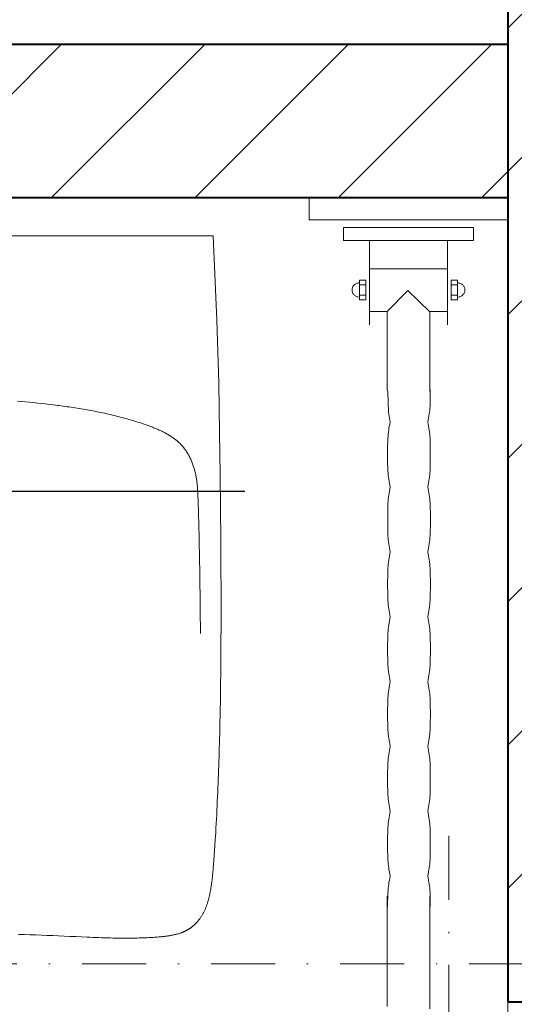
# Model space of a CAD drawing. Header units: metres. Extents: x 7408630 to 15602436, y 5561464 to 13303678.
# Tile 80 of 123: x 7414307 to 7414346, y 5563950 to 5564027. Entities that reach past the tile are written whole.
import ezdxf
from ezdxf.enums import TextEntityAlignment as Align

# ---------------------------------------------------------------- set-up
doc = ezdxf.new("R2010")
doc.units = ezdxf.units.M
doc.header["$MEASUREMENT"] = 0
for name, pattern in [('216-500', [2.5, 1.5, -1]), ('CENTER', [0.6, 0.375, -0.075, 0.075, -0.075]), ('STRICHPUNKTX2', [2, 1, -0.5, 0, -0.5])]:
    doc.linetypes.add(name, pattern=pattern)
for name, color, linetype, lineweight in [('!! 0_Opis_pom', 9, 'Continuous', 13), ('!! 1_hatch projektowane ściany', 4, 'Continuous', 5), ('!! 1_OPIS POM NOWE', 140, 'Continuous', 5), ('!! 1_PROJ Sciany', 2, 'Continuous', 40), ('!! 2_wypos-sanitarne', 240, 'Continuous', 9), ('Granica', 112, 'Continuous', 80)]:
    doc.layers.add(name, color=color, linetype=linetype, lineweight=lineweight)
doc.layers.add('Powierzchnia', color=140, linetype='Continuous', lineweight=5, plot=False)
doc.styles.add('ARIAL', font='tahoma.ttf')
pattern_1 = [(45, (-71376.923, 194378.116), (-5.61266008, 5.61266008), [])]

# ---------------------------------------------------------------- blocks, each defined once
blk = doc.blocks.new('umywalka niep')
for p, q in [((-1.75, -33.909), (-1.75, -49.44)), ((0, -33.909), (-1.75, -33.909)), ((0, -49.44), (0, -33.909)), ((-2.363, -36.598), (-3.378, -36.598)), ((-3.378, -36.598), (-3.378, -46.752)), ((-2.363, -46.752), (-2.363, -36.598)), ((-7.792, -37.699), (-7.8, -37.754)), ((-7.778, -37.646), (-7.792, -37.699)), ((-7.759, -37.596), (-7.778, -37.646)), ((-7.736, -37.547), (-7.759, -37.596)), ((-7.708, -37.502), (-7.736, -37.547)), ((-7.677, -37.459), (-7.708, -37.502)), ((-7.641, -37.42), (-7.677, -37.459)), ((-7.602, -37.384), (-7.641, -37.42)), ((-7.559, -37.352), (-7.602, -37.384)), ((-7.514, -37.325), (-7.559, -37.352)), ((-7.465, -37.302), (-7.514, -37.325)), ((-7.415, -37.283), (-7.465, -37.302)), ((-7.362, -37.269), (-7.415, -37.283)), ((-7.307, -37.261), (-7.362, -37.269)), ((-7.25, -37.258), (-7.307, -37.261)), ((-7.194, -37.261), (-7.25, -37.258)), ((-7.139, -37.269), (-7.194, -37.261)), ((-7.087, -37.283), (-7.139, -37.269)), ((-7.036, -37.302), (-7.087, -37.283)), ((-6.988, -37.325), (-7.036, -37.302)), ((-6.942, -37.352), (-6.988, -37.325)), ((-6.899, -37.384), (-6.942, -37.352)), ((-6.86, -37.42), (-6.899, -37.384)), ((-6.824, -37.459), (-6.86, -37.42)), ((-6.793, -37.502), (-6.824, -37.459)), ((-6.765, -37.547), (-6.793, -37.502)), ((-6.741, -37.596), (-6.765, -37.547)), ((-6.723, -37.646), (-6.741, -37.596)), ((-6.709, -37.699), (-6.723, -37.646)), ((-6.701, -37.754), (-6.709, -37.699)), ((-6.698, -37.811), (-6.701, -37.754)), ((-8.012, -38.34), (-8.012, -37.833)), ((-8.012, -37.833), (-6.489, -37.833)), ((-6.489, -38.34), (-8.012, -38.34)), ((-7.651, -37.828), (-7.651, -38.328)), ((-6.849, -37.828), (-6.849, -38.328)), ((-6.698, -37.811), (-6.698, -37.811)), ((-6.489, -37.833), (-6.489, -38.34)), ((-3.384, -38.628), (-9.984, -38.628)), ((-8.935, -39.986), (-8.935, -38.626)), ((-5.584, -44.689), (-5.584, -38.626)), ((-54.71, -40.001), (-63.363, -40.001)), ((-55.38, -40.041), (-55.541, -40.041)), ((-55.22, -40.042), (-55.38, -40.041)), ((-55.06, -40.044), (-55.22, -40.042)), ((-54.899, -40.046), (-55.06, -40.044)), ((-54.74, -40.051), (-54.899, -40.046)), ((-54.579, -40.057), (-54.74, -40.051)), ((-54.419, -40.066), (-54.579, -40.057)), ((-54.259, -40.076), (-54.419, -40.066)), ((-54.098, -40.09), (-54.259, -40.076)), ((-52.03, -40.077), (-52.188, -40.09)), ((-51.872, -40.066), (-52.03, -40.077)), ((-51.713, -40.058), (-51.872, -40.066)), ((-51.555, -40.052), (-51.713, -40.058)), ((-51.397, -40.047), (-51.555, -40.052)), ((-51.239, -40.044), (-51.397, -40.047)), ((-51.081, -40.043), (-51.239, -40.044)), ((-50.923, -40.042), (-51.081, -40.043)), ((-50.764, -40.041), (-50.923, -40.042)), ((-50.606, -40.042), (-50.764, -40.041)), ((-50.448, -40.041), (-50.606, -40.042)), ((-50.289, -40.042), (-50.448, -40.041)), ((-50.13, -40.043), (-50.289, -40.042)), ((-49.971, -40.045), (-50.13, -40.043)), ((-49.812, -40.047), (-49.971, -40.045)), ((-49.653, -40.052), (-49.812, -40.047)), ((-49.494, -40.058), (-49.653, -40.052)), ((-49.335, -40.066), (-49.494, -40.058)), ((-49.176, -40.077), (-49.335, -40.066)), ((-49.018, -40.09), (-49.176, -40.077)), ((-46.96, -40.077), (-47.12, -40.091)), ((-46.801, -40.067), (-46.96, -40.077)), ((-46.642, -40.058), (-46.801, -40.067)), ((-46.483, -40.052), (-46.642, -40.058)), ((-46.324, -40.048), (-46.483, -40.052)), ((-46.164, -40.045), (-46.324, -40.048)), ((-46.005, -40.043), (-46.164, -40.045)), ((-45.846, -40.043), (-46.005, -40.043)), ((-45.687, -40.042), (-45.846, -40.043)), ((-45.528, -40.043), (-45.687, -40.042)), ((-45.368, -40.042), (-45.528, -40.043)), ((-45.209, -40.043), (-45.368, -40.042)), ((-45.05, -40.043), (-45.209, -40.043)), ((-44.891, -40.045), (-45.05, -40.043)), ((-44.731, -40.048), (-44.891, -40.045)), ((-44.572, -40.052), (-44.731, -40.048)), ((-44.413, -40.058), (-44.572, -40.052)), ((-44.254, -40.067), (-44.413, -40.058)), ((-44.095, -40.077), (-44.254, -40.067)), ((-43.936, -40.091), (-44.095, -40.077)), ((-41.877, -40.077), (-42.034, -40.091)), ((-41.719, -40.067), (-41.877, -40.077)), ((-41.561, -40.059), (-41.719, -40.067)), ((-41.403, -40.053), (-41.561, -40.059)), ((-41.246, -40.048), (-41.403, -40.053)), ((-41.088, -40.046), (-41.246, -40.048)), ((-40.93, -40.044), (-41.088, -40.046)), ((-40.773, -40.043), (-40.93, -40.044)), ((-40.615, -40.043), (-40.773, -40.043)), ((-40.457, -40.043), (-40.615, -40.043)), ((-40.298, -40.043), (-40.457, -40.043)), ((-40.139, -40.043), (-40.298, -40.043)), ((-39.98, -40.044), (-40.139, -40.043)), ((-39.82, -40.046), (-39.98, -40.044)), ((-39.66, -40.048), (-39.82, -40.046)), ((-39.501, -40.053), (-39.66, -40.048)), ((-39.342, -40.059), (-39.501, -40.053)), ((-39.182, -40.067), (-39.342, -40.059)), ((-39.023, -40.078), (-39.182, -40.067)), ((-38.864, -40.091), (-39.023, -40.078)), ((-36.811, -40.078), (-36.969, -40.091)), ((-36.653, -40.068), (-36.811, -40.078)), ((-36.494, -40.059), (-36.653, -40.068)), ((-36.336, -40.053), (-36.494, -40.059)), ((-36.178, -40.049), (-36.336, -40.053)), ((-36.02, -40.046), (-36.178, -40.049)), ((-35.862, -40.045), (-36.02, -40.046)), ((-35.704, -40.044), (-35.862, -40.045)), ((-35.545, -40.044), (-35.704, -40.044)), ((-35.387, -40.044), (-35.545, -40.044)), ((-35.229, -40.044), (-35.387, -40.044)), ((-35.07, -40.044), (-35.229, -40.044)), ((-34.912, -40.045), (-35.07, -40.044)), ((-34.753, -40.046), (-34.912, -40.045)), ((-34.594, -40.049), (-34.753, -40.046)), ((-34.435, -40.053), (-34.594, -40.049)), ((-34.277, -40.059), (-34.435, -40.053)), ((-34.118, -40.068), (-34.277, -40.059)), ((-33.959, -40.078), (-34.118, -40.068)), ((-33.801, -40.092), (-33.959, -40.078)), ((-31.734, -40.078), (-31.893, -40.092)), ((-31.574, -40.068), (-31.734, -40.078)), ((-31.415, -40.06), (-31.574, -40.068)), ((-31.256, -40.054), (-31.415, -40.06)), ((-31.097, -40.05), (-31.256, -40.054)), ((-30.938, -40.047), (-31.097, -40.05)), ((-30.779, -40.046), (-30.938, -40.047)), ((-30.619, -40.045), (-30.779, -40.046)), ((-30.46, -40.045), (-30.619, -40.045)), ((-30.301, -40.045), (-30.46, -40.045)), ((-30.142, -40.045), (-30.301, -40.045)), ((-29.984, -40.045), (-30.142, -40.045)), ((-29.825, -40.046), (-29.984, -40.045)), ((-29.666, -40.047), (-29.825, -40.046)), ((-29.508, -40.05), (-29.666, -40.047)), ((-29.349, -40.054), (-29.508, -40.05)), ((-29.19, -40.06), (-29.349, -40.054)), ((-29.031, -40.068), (-29.19, -40.06)), ((-28.873, -40.079), (-29.031, -40.068)), ((-28.714, -40.092), (-28.873, -40.079)), ((-26.651, -40.079), (-26.81, -40.092)), ((-26.492, -40.069), (-26.651, -40.079)), ((-26.333, -40.06), (-26.492, -40.069)), ((-26.175, -40.054), (-26.333, -40.06)), ((-26.016, -40.05), (-26.175, -40.054)), ((-25.857, -40.048), (-26.016, -40.05)), ((-25.699, -40.046), (-25.857, -40.048)), ((-25.54, -40.046), (-25.699, -40.046)), ((-25.381, -40.046), (-25.54, -40.046)), ((-25.222, -40.046), (-25.381, -40.046)), ((-25.063, -40.046), (-25.222, -40.046)), ((-24.904, -40.046), (-25.063, -40.046)), ((-24.745, -40.046), (-24.904, -40.046)), ((-24.586, -40.048), (-24.745, -40.046)), ((-24.427, -40.05), (-24.586, -40.048)), ((-24.267, -40.055), (-24.427, -40.05)), ((-24.108, -40.06), (-24.267, -40.055)), ((-23.949, -40.069), (-24.108, -40.06)), ((-23.79, -40.079), (-23.949, -40.069)), ((-23.63, -40.092), (-23.79, -40.079)), ((-21.583, -40.076), (-21.743, -40.09)), ((-21.423, -40.065), (-21.583, -40.076)), ((-21.262, -40.057), (-21.423, -40.065)), ((-21.101, -40.05), (-21.262, -40.057)), ((-20.94, -40.045), (-21.101, -40.05)), ((-20.78, -40.042), (-20.94, -40.045)), ((-20.62, -40.04), (-20.78, -40.042)), ((-20.461, -40.039), (-20.62, -40.04)), ((-20.303, -40.039), (-20.461, -40.039)), ((-20.147, -40.039), (-20.303, -40.039)), ((-19.987, -40.039), (-20.147, -40.039)), ((-19.827, -40.039), (-19.987, -40.039)), ((-19.667, -40.04), (-19.827, -40.039)), ((-19.507, -40.042), (-19.667, -40.04)), ((-19.347, -40.045), (-19.507, -40.042)), ((-19.187, -40.05), (-19.347, -40.045)), ((-19.028, -40.056), (-19.187, -40.05)), ((-18.868, -40.065), (-19.028, -40.056)), ((-18.708, -40.075), (-18.868, -40.065)), ((-18.549, -40.089), (-18.708, -40.075)), ((-18.39, -40.105), (-18.549, -40.089)), ((-16.179, -40.085), (-16.336, -40.091)), ((-16.022, -40.08), (-16.179, -40.085)), ((-15.865, -40.076), (-16.022, -40.08)), ((-15.708, -40.072), (-15.865, -40.076)), ((-15.551, -40.066), (-15.708, -40.072)), ((-15.394, -40.06), (-15.551, -40.066)), ((-15.237, -40.051), (-15.394, -40.06)), ((-15.08, -40.04), (-15.237, -40.051)), ((-8.959, -40), (-15.082, -40)), ((-15.08, -40.04), (-15.08, -40.04)), ((-7.293, -41.621), (-8.946, -39.994)), ((-53.938, -40.106), (-54.098, -40.09)), ((-53.778, -40.126), (-53.938, -40.106)), ((-53.618, -40.149), (-53.778, -40.126)), ((-53.458, -40.177), (-53.618, -40.149)), ((-53.297, -40.208), (-53.458, -40.177)), ((-53.137, -40.244), (-53.297, -40.208)), ((-52.979, -40.208), (-53.137, -40.244)), ((-52.821, -40.177), (-52.979, -40.208)), ((-52.663, -40.149), (-52.821, -40.177)), ((-52.505, -40.126), (-52.663, -40.149)), ((-52.346, -40.106), (-52.505, -40.126)), ((-52.188, -40.09), (-52.346, -40.106)), ((-48.86, -40.106), (-49.018, -40.09)), ((-48.702, -40.126), (-48.86, -40.106)), ((-48.544, -40.15), (-48.702, -40.126)), ((-48.387, -40.177), (-48.544, -40.15)), ((-48.231, -40.209), (-48.387, -40.177)), ((-48.075, -40.245), (-48.231, -40.209)), ((-47.916, -40.209), (-48.075, -40.245)), ((-47.757, -40.177), (-47.916, -40.209)), ((-47.597, -40.15), (-47.757, -40.177)), ((-47.438, -40.127), (-47.597, -40.15)), ((-47.279, -40.107), (-47.438, -40.127)), ((-47.12, -40.091), (-47.279, -40.107)), ((-43.776, -40.107), (-43.936, -40.091)), ((-43.617, -40.127), (-43.776, -40.107)), ((-43.458, -40.15), (-43.617, -40.127)), ((-43.299, -40.177), (-43.458, -40.15)), ((-43.14, -40.209), (-43.299, -40.177)), ((-42.981, -40.246), (-43.14, -40.209)), ((-42.823, -40.209), (-42.981, -40.246)), ((-42.665, -40.178), (-42.823, -40.209)), ((-42.507, -40.15), (-42.665, -40.178)), ((-42.35, -40.127), (-42.507, -40.15)), ((-42.192, -40.107), (-42.35, -40.127)), ((-42.034, -40.091), (-42.192, -40.107)), ((-38.705, -40.107), (-38.864, -40.091)), ((-38.547, -40.127), (-38.705, -40.107)), ((-38.389, -40.151), (-38.547, -40.127)), ((-38.231, -40.178), (-38.389, -40.151)), ((-38.074, -40.21), (-38.231, -40.178)), ((-37.918, -40.247), (-38.074, -40.21)), ((-37.76, -40.21), (-37.918, -40.247)), ((-37.602, -40.178), (-37.76, -40.21)), ((-37.444, -40.151), (-37.602, -40.178)), ((-37.285, -40.127), (-37.444, -40.151)), ((-37.127, -40.108), (-37.285, -40.127)), ((-36.969, -40.091), (-37.127, -40.108)), ((-33.642, -40.108), (-33.801, -40.092)), ((-33.483, -40.128), (-33.642, -40.108)), ((-33.324, -40.151), (-33.483, -40.128)), ((-33.165, -40.179), (-33.324, -40.151)), ((-33.007, -40.211), (-33.165, -40.179)), ((-32.848, -40.247), (-33.007, -40.211)), ((-32.689, -40.211), (-32.848, -40.247)), ((-32.53, -40.179), (-32.689, -40.211)), ((-32.371, -40.151), (-32.53, -40.179)), ((-32.211, -40.128), (-32.371, -40.151)), ((-32.052, -40.108), (-32.211, -40.128)), ((-31.893, -40.092), (-32.052, -40.108)), ((-28.556, -40.108), (-28.714, -40.092)), ((-28.397, -40.128), (-28.556, -40.108)), ((-28.238, -40.152), (-28.397, -40.128)), ((-28.079, -40.179), (-28.238, -40.152)), ((-27.92, -40.211), (-28.079, -40.179)), ((-27.761, -40.248), (-27.92, -40.211)), ((-27.603, -40.211), (-27.761, -40.248)), ((-27.444, -40.179), (-27.603, -40.211)), ((-27.286, -40.152), (-27.444, -40.179)), ((-27.127, -40.128), (-27.286, -40.152)), ((-26.968, -40.108), (-27.127, -40.128)), ((-26.81, -40.092), (-26.968, -40.108)), ((-23.471, -40.109), (-23.63, -40.092)), ((-23.312, -40.129), (-23.471, -40.109)), ((-23.153, -40.152), (-23.312, -40.129)), ((-22.993, -40.18), (-23.153, -40.152)), ((-22.834, -40.212), (-22.993, -40.18)), ((-22.675, -40.249), (-22.834, -40.212)), ((-22.524, -40.212), (-22.675, -40.249)), ((-22.371, -40.18), (-22.524, -40.212)), ((-22.216, -40.152), (-22.371, -40.18)), ((-22.06, -40.128), (-22.216, -40.152)), ((-21.902, -40.107), (-22.06, -40.128)), ((-21.743, -40.09), (-21.902, -40.107)), ((-18.23, -40.125), (-18.39, -40.105)), ((-18.07, -40.148), (-18.23, -40.125)), ((-17.911, -40.175), (-18.07, -40.148)), ((-17.751, -40.207), (-17.911, -40.175)), ((-17.591, -40.243), (-17.751, -40.207)), ((-17.434, -40.207), (-17.591, -40.243)), ((-17.278, -40.178), (-17.434, -40.207)), ((-17.121, -40.154), (-17.278, -40.178)), ((-16.964, -40.135), (-17.121, -40.154)), ((-16.807, -40.119), (-16.964, -40.135)), ((-16.65, -40.107), (-16.807, -40.119)), ((-16.493, -40.098), (-16.65, -40.107)), ((-16.336, -40.091), (-16.493, -40.098)), ((-8.951, -43.352), (-7.293, -41.621)), ((-63.531, -43.336), (-54.728, -43.345)), ((-55.367, -43.383), (-55.526, -43.383)), ((-55.207, -43.382), (-55.367, -43.383)), ((-55.048, -43.381), (-55.207, -43.382)), ((-54.889, -43.378), (-55.048, -43.381)), ((-54.73, -43.374), (-54.889, -43.378)), ((-54.57, -43.368), (-54.73, -43.374)), ((-54.411, -43.36), (-54.57, -43.368)), ((-54.252, -43.349), (-54.411, -43.36)), ((-54.093, -43.336), (-54.252, -43.349)), ((-53.933, -43.319), (-54.093, -43.336)), ((-53.774, -43.3), (-53.933, -43.319)), ((-53.615, -43.276), (-53.774, -43.3)), ((-53.456, -43.248), (-53.615, -43.276)), ((-53.297, -43.217), (-53.456, -43.248)), ((-53.138, -43.18), (-53.297, -43.217)), ((-52.979, -43.217), (-53.138, -43.18)), ((-52.821, -43.249), (-52.979, -43.217)), ((-52.663, -43.276), (-52.821, -43.249)), ((-52.505, -43.3), (-52.663, -43.276)), ((-52.346, -43.319), (-52.505, -43.3)), ((-52.188, -43.336), (-52.346, -43.319)), ((-52.03, -43.349), (-52.188, -43.336)), ((-51.872, -43.36), (-52.03, -43.349)), ((-51.713, -43.368), (-51.872, -43.36)), ((-51.555, -43.374), (-51.713, -43.368)), ((-51.397, -43.378), (-51.555, -43.374)), ((-51.239, -43.382), (-51.397, -43.378)), ((-51.081, -43.383), (-51.239, -43.382)), ((-50.922, -43.384), (-51.081, -43.383)), ((-50.764, -43.384), (-50.922, -43.384)), ((-50.606, -43.384), (-50.764, -43.384)), ((-50.447, -43.384), (-50.606, -43.384)), ((-50.289, -43.384), (-50.447, -43.384)), ((-50.13, -43.383), (-50.289, -43.384)), ((-49.971, -43.382), (-50.13, -43.383)), ((-49.812, -43.378), (-49.971, -43.382)), ((-49.654, -43.374), (-49.812, -43.378)), ((-49.495, -43.368), (-49.654, -43.374)), ((-49.336, -43.36), (-49.495, -43.368)), ((-49.177, -43.349), (-49.336, -43.36)), ((-49.019, -43.336), (-49.177, -43.349)), ((-48.86, -43.32), (-49.019, -43.336)), ((-48.702, -43.3), (-48.86, -43.32)), ((-48.543, -43.277), (-48.702, -43.3)), ((-48.384, -43.249), (-48.543, -43.277)), ((-48.226, -43.218), (-48.384, -43.249)), ((-48.067, -43.182), (-48.226, -43.218)), ((-47.908, -43.218), (-48.067, -43.182)), ((-47.749, -43.249), (-47.908, -43.218)), ((-47.59, -43.277), (-47.749, -43.249)), ((-47.432, -43.3), (-47.59, -43.277)), ((-47.273, -43.32), (-47.432, -43.3)), ((-47.114, -43.336), (-47.273, -43.32)), ((-46.956, -43.35), (-47.114, -43.336)), ((-46.797, -43.361), (-46.956, -43.35)), ((-46.638, -43.369), (-46.797, -43.361)), ((-46.48, -43.375), (-46.638, -43.369)), ((-46.321, -43.379), (-46.48, -43.375)), ((-46.162, -43.382), (-46.321, -43.379)), ((-46.003, -43.384), (-46.162, -43.382)), ((-45.845, -43.385), (-46.003, -43.384)), ((-45.686, -43.385), (-45.845, -43.385)), ((-45.528, -43.385), (-45.686, -43.385)), ((-45.369, -43.385), (-45.528, -43.385)), ((-45.21, -43.385), (-45.369, -43.385)), ((-45.051, -43.384), (-45.21, -43.385)), ((-44.893, -43.382), (-45.051, -43.384)), ((-44.734, -43.379), (-44.893, -43.382)), ((-44.575, -43.375), (-44.734, -43.379)), ((-44.417, -43.369), (-44.575, -43.375)), ((-44.258, -43.361), (-44.417, -43.369)), ((-44.099, -43.35), (-44.258, -43.361)), ((-43.94, -43.337), (-44.099, -43.35)), ((-43.782, -43.32), (-43.94, -43.337)), ((-43.623, -43.301), (-43.782, -43.32)), ((-43.464, -43.277), (-43.623, -43.301)), ((-43.306, -43.25), (-43.464, -43.277)), ((-43.147, -43.218), (-43.306, -43.25)), ((-42.988, -43.182), (-43.147, -43.218)), ((-42.83, -43.218), (-42.988, -43.182)), ((-42.672, -43.25), (-42.83, -43.218)), ((-42.514, -43.277), (-42.672, -43.25)), ((-42.356, -43.301), (-42.514, -43.277)), ((-42.197, -43.32), (-42.356, -43.301)), ((-42.039, -43.337), (-42.197, -43.32)), ((-41.881, -43.35), (-42.039, -43.337)), ((-41.723, -43.361), (-41.881, -43.35)), ((-41.564, -43.369), (-41.723, -43.361)), ((-41.406, -43.376), (-41.564, -43.369)), ((-41.248, -43.38), (-41.406, -43.376)), ((-41.09, -43.383), (-41.248, -43.38)), ((-40.932, -43.385), (-41.09, -43.383)), ((-40.773, -43.386), (-40.932, -43.385)), ((-40.615, -43.386), (-40.773, -43.386)), ((-40.457, -43.386), (-40.615, -43.386)), ((-40.299, -43.386), (-40.457, -43.386)), ((-40.14, -43.386), (-40.299, -43.386)), ((-39.982, -43.385), (-40.14, -43.386)), ((-39.824, -43.383), (-39.982, -43.385)), ((-39.665, -43.38), (-39.824, -43.383)), ((-39.507, -43.376), (-39.665, -43.38)), ((-39.348, -43.369), (-39.507, -43.376)), ((-39.19, -43.361), (-39.348, -43.369)), ((-39.032, -43.35), (-39.19, -43.361)), ((-38.873, -43.337), (-39.032, -43.35)), ((-38.715, -43.321), (-38.873, -43.337)), ((-38.557, -43.301), (-38.715, -43.321)), ((-38.398, -43.278), (-38.557, -43.301)), ((-38.24, -43.251), (-38.398, -43.278)), ((-38.082, -43.219), (-38.24, -43.251)), ((-37.924, -43.183), (-38.082, -43.219)), ((-37.764, -43.219), (-37.924, -43.183)), ((-37.604, -43.251), (-37.764, -43.219)), ((-37.445, -43.278), (-37.604, -43.251)), ((-37.285, -43.301), (-37.445, -43.278)), ((-37.126, -43.321), (-37.285, -43.301)), ((-36.966, -43.337), (-37.126, -43.321)), ((-36.807, -43.351), (-36.966, -43.337)), ((-36.647, -43.362), (-36.807, -43.351)), ((-36.487, -43.37), (-36.647, -43.362)), ((-36.328, -43.376), (-36.487, -43.37)), ((-36.168, -43.381), (-36.328, -43.376)), ((-36.009, -43.384), (-36.168, -43.381)), ((-35.849, -43.386), (-36.009, -43.384)), ((-35.69, -43.387), (-35.849, -43.386)), ((-35.53, -43.387), (-35.69, -43.387)), ((-35.371, -43.387), (-35.53, -43.387)), ((-35.213, -43.387), (-35.371, -43.387)), ((-35.056, -43.387), (-35.213, -43.387)), ((-34.898, -43.386), (-35.056, -43.387)), ((-34.74, -43.384), (-34.898, -43.386)), ((-34.583, -43.381), (-34.74, -43.384)), ((-34.425, -43.377), (-34.583, -43.381)), ((-34.267, -43.37), (-34.425, -43.377)), ((-34.109, -43.362), (-34.267, -43.37)), ((-33.952, -43.351), (-34.109, -43.362)), ((-33.794, -43.338), (-33.952, -43.351)), ((-33.637, -43.321), (-33.794, -43.338)), ((-33.479, -43.302), (-33.637, -43.321)), ((-33.321, -43.279), (-33.479, -43.302)), ((-33.163, -43.252), (-33.321, -43.279)), ((-33.006, -43.22), (-33.163, -43.252)), ((-32.848, -43.185), (-33.006, -43.22)), ((-32.687, -43.22), (-32.848, -43.185)), ((-32.526, -43.252), (-32.687, -43.22)), ((-32.366, -43.279), (-32.526, -43.252)), ((-32.205, -43.302), (-32.366, -43.279)), ((-32.045, -43.322), (-32.205, -43.302)), ((-31.884, -43.338), (-32.045, -43.322)), ((-31.723, -43.352), (-31.884, -43.338)), ((-31.562, -43.363), (-31.723, -43.352)), ((-31.402, -43.371), (-31.562, -43.363)), ((-31.241, -43.377), (-31.402, -43.371)), ((-31.08, -43.382), (-31.241, -43.377)), ((-30.919, -43.385), (-31.08, -43.382)), ((-30.759, -43.387), (-30.919, -43.385)), ((-30.598, -43.388), (-30.759, -43.387)), ((-30.437, -43.388), (-30.598, -43.388)), ((-30.276, -43.389), (-30.437, -43.388)), ((-30.119, -43.388), (-30.276, -43.389)), ((-29.962, -43.388), (-30.119, -43.388)), ((-29.805, -43.387), (-29.962, -43.388)), ((-29.648, -43.385), (-29.805, -43.387)), ((-29.491, -43.382), (-29.648, -43.385)), ((-29.334, -43.377), (-29.491, -43.382)), ((-29.178, -43.371), (-29.334, -43.377)), ((-29.021, -43.363), (-29.178, -43.371)), ((-28.864, -43.352), (-29.021, -43.363)), ((-28.706, -43.339), (-28.864, -43.352)), ((-28.549, -43.322), (-28.706, -43.339)), ((-28.391, -43.303), (-28.549, -43.322)), ((-28.233, -43.279), (-28.391, -43.303)), ((-28.074, -43.252), (-28.233, -43.279)), ((-27.914, -43.221), (-28.074, -43.252)), ((-27.754, -43.186), (-27.914, -43.221)), ((-27.596, -43.221), (-27.754, -43.186)), ((-27.437, -43.252), (-27.596, -43.221)), ((-27.278, -43.279), (-27.437, -43.252)), ((-27.119, -43.303), (-27.278, -43.279)), ((-26.96, -43.322), (-27.119, -43.303)), ((-26.801, -43.339), (-26.96, -43.322)), ((-26.642, -43.352), (-26.801, -43.339)), ((-26.483, -43.363), (-26.642, -43.352)), ((-26.325, -43.372), (-26.483, -43.363)), ((-26.166, -43.378), (-26.325, -43.372)), ((-26.007, -43.383), (-26.166, -43.378)), ((-25.848, -43.386), (-26.007, -43.383)), ((-25.69, -43.388), (-25.848, -43.386)), ((-25.531, -43.389), (-25.69, -43.388)), ((-25.371, -43.389), (-25.531, -43.389)), ((-25.212, -43.389), (-25.371, -43.389)), ((-25.053, -43.389), (-25.212, -43.389)), ((-24.894, -43.389), (-25.053, -43.389)), ((-24.734, -43.388), (-24.894, -43.389)), ((-24.575, -43.386), (-24.734, -43.388)), ((-24.415, -43.383), (-24.575, -43.386)), ((-24.256, -43.378), (-24.415, -43.383)), ((-24.096, -43.372), (-24.256, -43.378)), ((-23.937, -43.363), (-24.096, -43.372)), ((-23.778, -43.352), (-23.937, -43.363)), ((-23.618, -43.339), (-23.778, -43.352)), ((-23.459, -43.323), (-23.618, -43.339)), ((-23.299, -43.303), (-23.459, -43.323)), ((-23.14, -43.28), (-23.299, -43.303)), ((-22.98, -43.253), (-23.14, -43.28)), ((-22.821, -43.222), (-22.98, -43.253)), ((-22.661, -43.187), (-22.821, -43.222)), ((-22.506, -43.222), (-22.661, -43.187)), ((-22.35, -43.253), (-22.506, -43.222)), ((-22.194, -43.279), (-22.35, -43.253)), ((-22.037, -43.302), (-22.194, -43.279)), ((-21.879, -43.321), (-22.037, -43.302)), ((-21.721, -43.337), (-21.879, -43.321)), ((-21.562, -43.35), (-21.721, -43.337)), ((-21.404, -43.36), (-21.562, -43.35)), ((-21.246, -43.368), (-21.404, -43.36)), ((-21.087, -43.373), (-21.246, -43.368)), ((-20.929, -43.377), (-21.087, -43.373)), ((-20.771, -43.38), (-20.929, -43.377)), ((-20.614, -43.382), (-20.771, -43.38)), ((-20.458, -43.382), (-20.614, -43.382)), ((-20.302, -43.382), (-20.458, -43.382)), ((-20.147, -43.383), (-20.302, -43.382)), ((-19.988, -43.382), (-20.147, -43.383)), ((-19.827, -43.382), (-19.988, -43.382)), ((-19.666, -43.381), (-19.827, -43.382)), ((-19.505, -43.38), (-19.666, -43.381)), ((-19.343, -43.377), (-19.505, -43.38)), ((-19.181, -43.373), (-19.343, -43.377)), ((-19.02, -43.367), (-19.181, -43.373)), ((-18.858, -43.359), (-19.02, -43.367)), ((-18.697, -43.348), (-18.858, -43.359)), ((-18.538, -43.335), (-18.697, -43.348)), ((-18.379, -43.319), (-18.538, -43.335)), ((-18.221, -43.299), (-18.379, -43.319)), ((-18.065, -43.275), (-18.221, -43.299)), ((-17.91, -43.248), (-18.065, -43.275)), ((-17.757, -43.216), (-17.91, -43.248)), ((-17.606, -43.18), (-17.757, -43.216)), ((-17.449, -43.216), (-17.606, -43.18)), ((-17.291, -43.248), (-17.449, -43.216)), ((-17.133, -43.275), (-17.291, -43.248)), ((-16.974, -43.299), (-17.133, -43.275)), ((-16.815, -43.319), (-16.974, -43.299)), ((-16.656, -43.335), (-16.815, -43.319)), ((-16.496, -43.349), (-16.656, -43.335)), ((-16.336, -43.359), (-16.496, -43.349)), ((-16.176, -43.367), (-16.336, -43.359)), ((-16.015, -43.374), (-16.176, -43.367)), ((-15.855, -43.378), (-16.015, -43.374)), ((-15.695, -43.381), (-15.855, -43.378)), ((-15.535, -43.382), (-15.695, -43.381)), ((-15.374, -43.383), (-15.535, -43.382)), ((-15.215, -43.383), (-15.374, -43.383)), ((-15.055, -43.383), (-15.215, -43.383)), ((-15.192, -43.352), (-8.951, -43.352)), ((-15.055, -43.383), (-15.055, -43.383)), ((-8.935, -44.689), (-8.935, -43.359)), ((-3.384, -44.721), (-9.984, -44.721)), ((-8.012, -45.514), (-8.012, -45.006)), ((-8.012, -45.006), (-6.489, -45.006)), ((-7.651, -45.518), (-7.651, -45.019)), ((-6.849, -45.518), (-6.849, -45.019)), ((-6.489, -45.006), (-6.489, -45.514)), ((-6.489, -45.514), (-8.012, -45.514)), ((-7.792, -45.647), (-7.8, -45.592)), ((-7.778, -45.7), (-7.792, -45.647)), ((-7.759, -45.751), (-7.778, -45.7)), ((-7.736, -45.799), (-7.759, -45.751)), ((-7.708, -45.845), (-7.736, -45.799)), ((-7.677, -45.887), (-7.708, -45.845)), ((-7.641, -45.926), (-7.677, -45.887)), ((-7.602, -45.962), (-7.641, -45.926)), ((-7.559, -45.994), (-7.602, -45.962)), ((-7.514, -46.022), (-7.559, -45.994)), ((-7.465, -46.045), (-7.514, -46.022)), ((-7.415, -46.064), (-7.465, -46.045)), ((-7.362, -46.077), (-7.415, -46.064)), ((-7.307, -46.086), (-7.362, -46.077)), ((-7.25, -46.089), (-7.307, -46.086)), ((-7.194, -46.086), (-7.25, -46.089)), ((-7.139, -46.077), (-7.194, -46.086)), ((-7.087, -46.064), (-7.139, -46.077)), ((-7.036, -46.045), (-7.087, -46.064)), ((-6.988, -46.022), (-7.036, -46.045)), ((-6.942, -45.994), (-6.988, -46.022)), ((-6.899, -45.962), (-6.942, -45.994)), ((-6.86, -45.926), (-6.899, -45.962)), ((-6.824, -45.887), (-6.86, -45.926)), ((-6.793, -45.845), (-6.824, -45.887)), ((-6.765, -45.799), (-6.793, -45.845)), ((-6.741, -45.751), (-6.765, -45.799)), ((-6.723, -45.7), (-6.741, -45.751)), ((-6.709, -45.647), (-6.723, -45.7)), ((-6.701, -45.592), (-6.709, -45.647)), ((-6.698, -45.536), (-6.701, -45.592)), ((-6.698, -45.536), (-6.698, -45.536)), ((-3.378, -46.752), (-2.363, -46.752)), ((-1.75, -49.44), (0, -49.44))]:
    blk.add_line(p, q)
blk = doc.blocks.new('gvb')
at = {"linetype": 'STRICHPUNKTX2', "ltscale": 5}
for p, q in [((130664.969, 14667.746), (130664.969, 14497.746)), ((130654.969, 14507.746), (130824.969, 14507.746))]:
    blk.add_line(p, q, dxfattribs=at)
at = {"linetype": '216-500', "ltscale": 5}
blk.add_circle((130739.969, 14582.746), 75, dxfattribs=at)
blk = doc.blocks.new('A$Cfa5879fe')
at = {"linetype": 'Continuous'}
for points in [[(-0.26899, -0.00001), (0.26899, 0.00001)], [(-0.269, -0.00004), (-0.27185, -0.06611), (-0.27328, -0.11534), (-0.27405, -0.15428), (-0.2745, -0.18653), (-0.27478, -0.21409), (-0.27495, -0.23818), (-0.27507, -0.25961), (-0.27513, -0.27892), (-0.27514, -0.28919)], [(-0.11586, -0.12943), (-0.11898, -0.12972), (-0.1221, -0.13003), (-0.12521, -0.13035), (-0.12833, -0.13067), (-0.13145, -0.13101), (-0.13456, -0.13135), (-0.13767, -0.13171), (-0.14079, -0.13208), (-0.1439, -0.13246), (-0.14545, -0.13265), (-0.14701, -0.13285), (-0.14856, -0.13305), (-0.15011, -0.13326), (-0.15167, -0.13347), (-0.15322, -0.13368), (-0.15477, -0.1339), (-0.15632, -0.13412), (-0.15787, -0.13435), (-0.15942, -0.13458), (-0.16097, -0.13482), (-0.16252, -0.13506), (-0.16407, -0.13531), (-0.16561, -0.13556), (-0.16716, -0.13582), (-0.1687, -0.13608), (-0.17025, -0.13635), (-0.17179, -0.13663), (-0.17333, -0.13691), (-0.17487, -0.1372), (-0.17641, -0.13749), (-0.17795, -0.13779), (-0.17948, -0.1381), (-0.18102, -0.13842), (-0.18255, -0.13874), (-0.18408, -0.13907), (-0.18562, -0.13941), (-0.18714, -0.13975), (-0.18867, -0.1401), (-0.1902, -0.14046), (-0.19172, -0.14083), (-0.19324, -0.14121), (-0.19476, -0.14159), (-0.19628, -0.14198), (-0.19779, -0.14238), (-0.1993, -0.14279), (-0.20081, -0.14321), (-0.20232, -0.14364), (-0.20383, -0.14407), (-0.20533, -0.14452), (-0.20683, -0.14497), (-0.20833, -0.14543), (-0.20982, -0.1459), (-0.21131, -0.14638), (-0.2128, -0.14687), (-0.21429, -0.14737), (-0.21577, -0.14788), (-0.21725, -0.1484), (-0.21799, -0.14866), (-0.21872, -0.14893), (-0.21946, -0.1492), (-0.22019, -0.14947), (-0.22093, -0.14975), (-0.22166, -0.15003), (-0.22238, -0.15032), (-0.22311, -0.15061), (-0.22384, -0.15091), (-0.22456, -0.15121), (-0.22528, -0.15152), (-0.226, -0.15183), (-0.22671, -0.15215), (-0.22743, -0.15248), (-0.22814, -0.15281), (-0.22884, -0.15315), (-0.22955, -0.1535), (-0.23025, -0.15385), (-0.23094, -0.15421), (-0.23163, -0.15458), (-0.23232, -0.15496), (-0.233, -0.15534), (-0.23368, -0.15573), (-0.23435, -0.15614), (-0.23502, -0.15655), (-0.23568, -0.15697), (-0.23634, -0.1574), (-0.23699, -0.15784), (-0.23763, -0.15829), (-0.23826, -0.15875), (-0.23858, -0.15898), (-0.23889, -0.15922), (-0.2392, -0.15946), (-0.23951, -0.1597), (-0.23982, -0.15995), (-0.24012, -0.16019), (-0.24042, -0.16044), (-0.24072, -0.1607), (-0.24102, -0.16095), (-0.24131, -0.16121), (-0.24161, -0.16147), (-0.2419, -0.16173), (-0.24218, -0.162), (-0.24247, -0.16227), (-0.24275, -0.16254), (-0.24303, -0.16282), (-0.24331, -0.1631), (-0.24358, -0.16338), (-0.24385, -0.16366), (-0.24412, -0.16394), (-0.24438, -0.16423), (-0.24465, -0.16452), (-0.2449, -0.16482), (-0.24516, -0.16512), (-0.24541, -0.16542), (-0.24566, -0.16572), (-0.24591, -0.16602), (-0.24615, -0.16633), (-0.24639, -0.16664), (-0.24663, -0.16695), (-0.24686, -0.16727), (-0.24709, -0.16758), (-0.24732, -0.1679), (-0.24754, -0.16822), (-0.24776, -0.16855), (-0.24798, -0.16887), (-0.2482, -0.1692), (-0.24841, -0.16953), (-0.24862, -0.16986), (-0.24882, -0.1702), (-0.24903, -0.17053), (-0.24923, -0.17087), (-0.24943, -0.17121), (-0.24962, -0.17155), (-0.24981, -0.17189), (-0.25, -0.17223), (-0.25019, -0.17258), (-0.25037, -0.17292), (-0.25073, -0.17362), (-0.25107, -0.17433), (-0.25141, -0.17503), (-0.25173, -0.17575), (-0.25204, -0.17647), (-0.25234, -0.17719), (-0.25263, -0.17792), (-0.25291, -0.17865), (-0.25318, -0.17939), (-0.25344, -0.18013), (-0.25368, -0.18087), (-0.25392, -0.18162), (-0.25414, -0.18237), (-0.25436, -0.18312), (-0.25456, -0.18388), (-0.25475, -0.18464), (-0.25494, -0.1854), (-0.25511, -0.18617), (-0.25528, -0.18693), (-0.25543, -0.1877), (-0.25558, -0.18847), (-0.25571, -0.18924), (-0.25584, -0.19002), (-0.25596, -0.19079), (-0.25607, -0.19157), (-0.25617, -0.19234), (-0.25627, -0.19312), (-0.25636, -0.1939), (-0.25644, -0.19468), (-0.25651, -0.19546), (-0.25658, -0.19624), (-0.25665, -0.19702), (-0.25671, -0.1978), (-0.25676, -0.19858), (-0.25681, -0.19937), (-0.25686, -0.20015), (-0.25694, -0.20171), (-0.25701, -0.20328), (-0.25708, -0.20484), (-0.25713, -0.20641), (-0.25719, -0.20798), (-0.25729, -0.21111), (-0.25739, -0.21424), (-0.25748, -0.21737), (-0.25757, -0.22051), (-0.25766, -0.22364), (-0.25774, -0.22677), (-0.25782, -0.2299), (-0.25789, -0.23304), (-0.25797, -0.23617), (-0.2581, -0.24244), (-0.25822, -0.2487), (-0.25834, -0.25497), (-0.25844, -0.26124), (-0.25853, -0.2675), (-0.25862, -0.27377), (-0.2587, -0.28004), (-0.25878, -0.28631), (-0.25884, -0.29257), (-0.25891, -0.29884), (-0.25897, -0.30511), (-0.25902, -0.31138)], [(-0.27514, -0.28919), (-0.27514, -0.29268), (-0.27514, -0.29617), (-0.27514, -0.29967), (-0.27513, -0.30316), (-0.27512, -0.30665), (-0.27511, -0.31014), (-0.2751, -0.31364), (-0.27509, -0.31713), (-0.27507, -0.32062), (-0.27505, -0.32412), (-0.27503, -0.32761), (-0.275, -0.3311), (-0.27497, -0.33459), (-0.27494, -0.33809), (-0.27491, -0.34158), (-0.27487, -0.34507), (-0.27483, -0.34857), (-0.27479, -0.35206), (-0.27474, -0.35555), (-0.27469, -0.35904), (-0.27463, -0.36254), (-0.27458, -0.36603), (-0.27452, -0.36952), (-0.27445, -0.37301), (-0.27438, -0.37651), (-0.27431, -0.38), (-0.27423, -0.38349), (-0.27415, -0.38698), (-0.27407, -0.39047), (-0.27398, -0.39397), (-0.27389, -0.39746), (-0.27379, -0.40095), (-0.27368, -0.40444), (-0.27358, -0.40793), (-0.27346, -0.41142), (-0.27335, -0.41491), (-0.27323, -0.41841), (-0.2731, -0.4219), (-0.27297, -0.42539), (-0.27283, -0.42888), (-0.27269, -0.43237), (-0.27254, -0.43586), (-0.27238, -0.43935), (-0.27222, -0.44284), (-0.27206, -0.44632), (-0.27189, -0.44981), (-0.27171, -0.4533), (-0.27152, -0.45679), (-0.27133, -0.46028), (-0.27114, -0.46377), (-0.27093, -0.46725), (-0.27072, -0.47074), (-0.27061, -0.47248), (-0.2705, -0.47423), (-0.27039, -0.47597), (-0.27028, -0.47771), (-0.27005, -0.4812), (-0.26981, -0.48468), (-0.26969, -0.48642), (-0.26956, -0.48817), (-0.26944, -0.48991), (-0.2693, -0.49165), (-0.26917, -0.49339), (-0.2691, -0.49426), (-0.26903, -0.49513), (-0.26895, -0.496), (-0.26888, -0.49687), (-0.2688, -0.49774), (-0.26872, -0.49861), (-0.26863, -0.49948), (-0.26855, -0.50035), (-0.26846, -0.50122), (-0.26836, -0.50208), (-0.26826, -0.50295), (-0.26816, -0.50382), (-0.26806, -0.50469), (-0.26795, -0.50555), (-0.26783, -0.50642), (-0.26772, -0.50728), (-0.26759, -0.50815), (-0.26746, -0.50901), (-0.26733, -0.50988), (-0.26719, -0.51074), (-0.26704, -0.5116), (-0.26689, -0.51246), (-0.26679, -0.51301), (-0.26669, -0.51356), (-0.26659, -0.51411), (-0.26648, -0.51466), (-0.26637, -0.51521), (-0.26625, -0.51576), (-0.26613, -0.51631), (-0.26601, -0.51686), (-0.26589, -0.5174), (-0.26576, -0.51795), (-0.26563, -0.51849), (-0.26549, -0.51904), (-0.26536, -0.51958), (-0.26521, -0.52012), (-0.26506, -0.52066), (-0.26491, -0.5212), (-0.26475, -0.52174), (-0.26459, -0.52228), (-0.26442, -0.52281), (-0.26425, -0.52334), (-0.26407, -0.52388), (-0.26388, -0.52441), (-0.26369, -0.52493), (-0.2635, -0.52546), (-0.26329, -0.52598), (-0.26308, -0.5265), (-0.26287, -0.52702), (-0.26264, -0.52753), (-0.26242, -0.52804), (-0.26218, -0.52855), (-0.26194, -0.52906), (-0.26169, -0.52956), (-0.26143, -0.53006), (-0.26117, -0.53055), (-0.26089, -0.53105), (-0.26062, -0.53154), (-0.26033, -0.53202), (-0.26004, -0.5325), (-0.25974, -0.53298), (-0.25943, -0.53345), (-0.25912, -0.53391), (-0.2588, -0.53437), (-0.25847, -0.53483), (-0.25813, -0.53528), (-0.25779, -0.53573), (-0.25762, -0.53595), (-0.25744, -0.53617), (-0.25726, -0.53638), (-0.25708, -0.5366), (-0.2569, -0.53681), (-0.25672, -0.53703), (-0.25654, -0.53724), (-0.25635, -0.53745), (-0.25616, -0.53766), (-0.25597, -0.53786), (-0.25578, -0.53807), (-0.25558, -0.53827), (-0.25539, -0.53847), (-0.25519, -0.53867), (-0.25499, -0.53887), (-0.25479, -0.53906), (-0.25459, -0.53926), (-0.25439, -0.53945), (-0.25418, -0.53964), (-0.25397, -0.53983), (-0.25376, -0.54002), (-0.25355, -0.5402), (-0.25334, -0.54039), (-0.25313, -0.54057), (-0.25291, -0.54075), (-0.25269, -0.54092), (-0.25248, -0.5411), (-0.25226, -0.54127), (-0.25203, -0.54144), (-0.25181, -0.54161), (-0.25158, -0.54178), (-0.25136, -0.54195), (-0.25113, -0.54211), (-0.2509, -0.54227), (-0.25067, -0.54243), (-0.25044, -0.54258), (-0.2502, -0.54274), (-0.24997, -0.54289), (-0.24973, -0.54304), (-0.24949, -0.54319), (-0.24925, -0.54333), (-0.24901, -0.54348), (-0.24877, -0.54362), (-0.24852, -0.54375), (-0.24828, -0.54389), (-0.24803, -0.54402), (-0.24778, -0.54415), (-0.24753, -0.54428), (-0.24728, -0.54441), (-0.24703, -0.54453), (-0.24678, -0.54465), (-0.24652, -0.54477), (-0.24627, -0.54489), (-0.24601, -0.545), (-0.24575, -0.54511), (-0.24549, -0.54522), (-0.24524, -0.54533), (-0.24497, -0.54543), (-0.24471, -0.54554), (-0.24445, -0.54563), (-0.24419, -0.54573), (-0.24392, -0.54583), (-0.24339, -0.54601), (-0.24286, -0.54619), (-0.24233, -0.54635), (-0.24179, -0.54651), (-0.24125, -0.54667), (-0.24071, -0.54681), (-0.24017, -0.54696), (-0.23962, -0.54709), (-0.23908, -0.54722), (-0.23853, -0.54734), (-0.23798, -0.54746), (-0.23743, -0.54757), (-0.23688, -0.54768), (-0.23633, -0.54779), (-0.23578, -0.54789), (-0.23523, -0.54798), (-0.23467, -0.54807), (-0.23412, -0.54816), (-0.23357, -0.54825), (-0.23301, -0.54833), (-0.23246, -0.54841), (-0.2319, -0.54848), (-0.23135, -0.54855), (-0.23079, -0.54862), (-0.23023, -0.54868), (-0.22967, -0.54875), (-0.22912, -0.5488), (-0.22856, -0.54886), (-0.22744, -0.54897), (-0.22633, -0.54907), (-0.22521, -0.54916), (-0.22409, -0.54924), (-0.22297, -0.54932), (-0.22186, -0.54939), (-0.22074, -0.54946), (-0.21962, -0.54952), (-0.2185, -0.54958), (-0.21738, -0.54964), (-0.21626, -0.54969), (-0.21514, -0.54974), (-0.21402, -0.54978), (-0.2129, -0.54982), (-0.21178, -0.54986), (-0.21066, -0.54989), (-0.20954, -0.54992), (-0.20842, -0.54994), (-0.20729, -0.54996), (-0.20617, -0.54998), (-0.20505, -0.54999), (-0.20393, -0.55), (-0.20281, -0.55001), (-0.20169, -0.55002), (-0.20057, -0.55002), (-0.19945, -0.55002), (-0.19833, -0.55001), (-0.19721, -0.55), (-0.19608, -0.54999), (-0.19496, -0.54998), (-0.19384, -0.54997), (-0.19272, -0.54995), (-0.19048, -0.54991), (-0.18824, -0.54986), (-0.186, -0.5498), (-0.18376, -0.54973), (-0.18152, -0.54966), (-0.17928, -0.54958), (-0.17704, -0.5495), (-0.17479, -0.54941), (-0.17255, -0.54932), (-0.17031, -0.54923), (-0.16584, -0.54903), (-0.16136, -0.54883), (-0.15688, -0.54863), (-0.1524, -0.54844), (-0.14792, -0.54825), (-0.14344, -0.54806), (-0.13896, -0.54788), (-0.13448, -0.54771), (-0.12999, -0.54754), (-0.12551, -0.54737), (-0.12103, -0.54721), (-0.11655, -0.54706)]]:
    blk.add_lwpolyline(points, dxfattribs=at)
at = {"layer": 'DEFPOINTS', "linetype": 'CENTER', "ltscale": 2}
blk.add_lwpolyline([(0.28695, -0.19999), (-0.29376, -0.19999)], dxfattribs=at)
blk = doc.blocks.new('A$C9c944097')
at = {"layer": '!! 1_hatch projektowane ściany'}
h = blk.add_hatch(dxfattribs=at)
h.set_pattern_fill('ANSI31', color=256, scale=2.5)
h.set_pattern_definition(pattern_1)
h.paths.add_polyline_path([(3642.5, -3231.97213), (3390.36947, -3231.97213), (3390.36947, -3166.47221), (3378.36947, -3166.47221), (3378.36947, -3531.47205), (3390.36947, -3531.47205), (3390.36947, -3465.97213), (3642.5, -3465.97213), (3642.5, -3453.97213), (3398.36947, -3453.97213), (3398.36947, -3243.97213), (3642.5, -3243.97213)])
h = blk.add_hatch(dxfattribs=at)
h.set_pattern_fill('ANSI31', color=256, scale=2.5)
h.set_pattern_definition(pattern_1)
h.paths.add_polyline_path([(3642.5, -3168.47213), (3667.5, -3168.47213), (3667.5, -3306.97213), (3642.5, -3306.97213)])
for points in [[(3642.5, -3231.97213), (3390.36947, -3231.97213), (3390.36947, -3166.47221), (3378.36947, -3166.47221), (3378.36947, -3531.47205), (3390.36947, -3531.47205), (3390.36947, -3465.97213), (3642.5, -3465.97213), (3642.5, -3453.97213), (3398.36947, -3453.97213), (3398.36947, -3243.97213), (3642.5, -3243.97213)], [(3642.5, -3168.47213), (3667.5, -3168.47213), (3667.5, -3306.97213), (3642.5, -3306.97213)]]:
    blk.add_lwpolyline(points, close=True, dxfattribs=at)
at = {"layer": '!! 1_PROJ Sciany'}
for points in [[(3642.5, -3168.47213), (3642.5, -3306.97213)], [(3642.5, -3465.97213), (3378.36947, -3465.97213), (3378.36947, -3231.97213), (3642.5, -3231.97213)], [(3398.36947, -3453.97213), (3398.36947, -3243.97213), (3642.5, -3243.97213)], [(3642.5, -3306.97213), (3667.5, -3306.97213)]]:
    blk.add_lwpolyline(points, dxfattribs=at)
at = {"layer": 'Powierzchnia'}
for points in [[(3102.5, -3080.47213), (3102.5, -3342.97213), (3378.36947, -3342.97213), (3378.36947, -3167.22213), (3390.36947, -3167.22213), (3390.36947, -3231.97213), (3642.5, -3231.97213), (3642.5, -3061.47213), (3350.5, -3061.47213), (3350.5, -3080.47213)], [(3398.36947, -3453.97213), (3642.5, -3453.97213), (3642.5, -3243.97213), (3398.36947, -3243.97213)]]:
    blk.add_lwpolyline(points, close=True, dxfattribs=at)
at = {"layer": '!! 2_wypos-sanitarne', "rotation": 90}
blk.add_blockref('umywalka niep', (3593.06014, -3243.97214), dxfattribs=at)
at = {"layer": '!! 2_wypos-sanitarne', "xscale": -100, "yscale": 100, "zscale": 100}
blk.add_blockref('A$Cfa5879fe', (3592.55071, -3246.97213), dxfattribs=at)
at = {"layer": '!! 2_wypos-sanitarne', "xscale": -1, "rotation": 90}
blk.add_blockref('gvb', (18145.63705, 127360.99644), dxfattribs=at)
at = {"layer": '!! 0_Opis_pom', "ltscale": 0.7, "style": 'ARIAL'}
for tag, p in [('B2,14', (2497.12282, -23.97252)), ('B2,12', (1965.56932, -35.77631)), ('B2,11', (1692.08817, -60.77765)), ('B2,16', (3818.15438, -63.71828)), ('B2,19.1', (5324.74708, -87.92078)), ('B2,17', (4129.82322, -93.25972)), ('B2,15', (3189.46558, -109.69496)), ('B2,10', (1351.71035, -111.25665)), ('B2,13', (2272.99389, -121.89624)), ('A2,5', (1075.52681, -127.78965)), ('B2,18', (4545.51277, -234.12017)), ('B2,19', (5775.76711, -239.42159)), ('A2,4', (318.83322, -329.3265)), ('A2.1', (994.53557, -353.44633)), ('B2.7', (3171.3557, -458.01164)), ('B2.2', (3599.26223, -690.3637)), ('A2.2', (994.53557, -692.67095)), ('B2,21', (4593.23787, -912.69388)), ('B2,9', (1798.58924, -939.09545)), ('A2.3', (455.44717, -940.66614)), ('B2,4', (3116.67143, -940.65712)), ('B2,3', (3297.35823, -941.16418)), ('B2,8', (2517.28573, -960.07338)), ('B2,20', (5834.09772, -965.70749)), ('B2.1', (3927.81794, -970.24709)), ('B2,5', (3309.56672, -1129.12418)), ('B2,6', (3122.36837, -1171.43557)), ('C2,2', (3435.86614, -1487.77973)), ('C2,1', (3957.73656, -2408.10352)), ('C2,3', (3457.72791, -2555.15039)), ('D1,1', (2554.19917, -3205.91504)), ('C2,4', (3866.78124, -3285.77383)), ('D1,4', (1780.27581, -3366.18103)), ('D1,6', (1380.86316, -3373.10994)), ('D1,3', (2098.36626, -3546.18257)), ('C2,5', (3178.15957, -3610.67242)), ('D1,5', (1914.6928, -3621.18339)), ('D1,2', (2201.15492, -3794.18451)), ('D1,7', (477.95048, -4408.76849)), ('D1,8', (338.43039, -4834.32895))]:
    blk.add_attdef(tag, text='', height=11.968, dxfattribs=at).set_placement(p, align=Align.MIDDLE_CENTER)
at = {"layer": '!! 1_OPIS POM NOWE', "style": 'ARIAL'}
for tag, p in [('C2.5B', (3593.7377, -3168.5911)), ('C2,5C', (3526.78796, -3281.02046)), ('C2.4', (3997.15534, -3347.99835)), ('E2,2', (2945.33506, -3413.31629)), ('C2,5A', (3566.4961, -3615.37865)), ('E2.9', (3984.52714, -3783.77287)), ('E2.7', (4645.53364, -3784.14655)), ('D1,2', (2903.25587, -3794.18451)), ('E2.2', (3405.83089, -4049.74196)), ('E2.8', (4380.36687, -4058.97571)), ('E2.6', (5154.87983, -4066.29138)), ('E2.1', (4427.07303, -4318.94156)), ('E2,3', (3401.59976, -4465.83792)), ('E2.4', (3758.95342, -4705.0924)), ('E2.5', (5238.11734, -4786.79525))]:
    blk.add_attdef(tag, text='', height=11.968, dxfattribs=at).set_placement(p, align=Align.MIDDLE_CENTER)

msp = doc.modelspace()

# ---------------------------------------------------------------- block references
at = {"layer": 'Granica'}
msp.add_blockref('A$C9c944097', (7410702.59401, 5567256.9858), dxfattribs=at)

doc.saveas('drawing.dxf')
